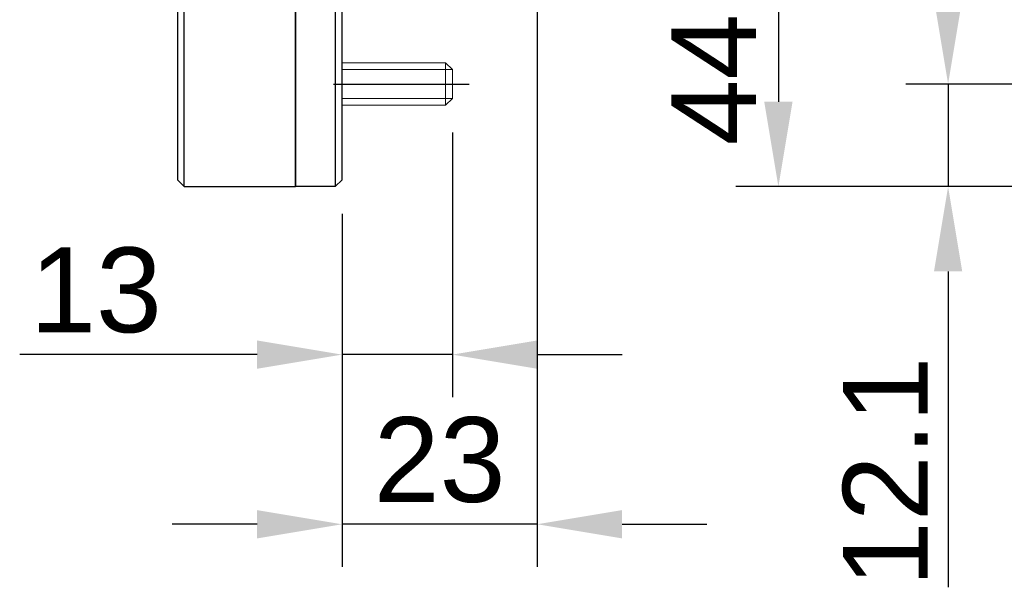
# Model space of a CAD drawing. Extents: x 0 to 283, y 0 to 196.
# Tile 3 of 30: x 116 to 174, y 70 to 104. Entities that reach past the tile are written whole.
import ezdxf

# ---------------------------------------------------------------- set-up
doc = ezdxf.new("R2010")
doc.units = 0
doc.linetypes.add('CENTER', pattern=[12, 8, -1, 2, -1])
doc.layers.get('DEFPOINTS').update_dxf_attribs({"linetype": 'CONTINUOUS'})
for name, color, linetype in [('CTR', 7, 'CENTER'), ('DIM', 7, 'CONTINUOUS'), ('VISIBLE', 255, 'CONTINUOUS')]:
    doc.layers.add(name, color=color, linetype=linetype)
doc.layers.add('OL2', color=7, linetype='CONTINUOUS', lineweight=13)
doc.styles.add('SANSSERIF', font='sanss___.ttf')
doc.dimstyles.new('ISO-25$0', dxfattribs={"dimtxt": 2.5, "dimasz": 2.5, "dimexe": 1.25, "dimexo": 1, "dimgap": 0.6, "dimtad": 1, "dimdec": 1, "dimzin": 9, "dimdsep": 46, "dimtxsty": 'SANSSERIF', "dimcen": 0.75, "dimadec": 1, "dimazin": 0, "dimtfac": 1, "dimtdec": 1, "dimtmove": 0, "dimatfit": 3, "dimfxl": 1, "dimarcsym": 0})

# ---------------------------------------------------------------- blocks, each defined once
blk = doc.blocks.new('*D10')
at = {"layer": 'DEFPOINTS', "color": 0, "transparency": 16777216}
for p in [(146.055, 114.113), (134.555, 94.213), (134.555, 73.915)]:
    blk.add_point(p, dxfattribs=at)
at = {"layer": 'DIM', "color": 0, "lineweight": -2, "transparency": 16777216}
for p, q in [((146.055, 112.113), (146.055, 71.415)), ((134.555, 92.213), (134.555, 71.415)), ((129.555, 73.915), (124.555, 73.915)), ((146.055, 73.915), (134.555, 73.915)), ((151.055, 73.915), (156.055, 73.915))]:
    blk.add_line(p, q, dxfattribs=at)
at = {"layer": 'DIM', "color": 0, "transparency": 16777216}
for points in [[(129.555, 74.749), (129.555, 73.082), (134.555, 73.915)], [(151.055, 74.749), (151.055, 73.082), (146.055, 73.915)]]:
    blk.add_solid(points, dxfattribs=at)
at = {"layer": 'DIM', "color": 0, "transparency": 16777216, "insert": (140.305, 77.694), "char_height": 5, "attachment_point": 5, "style": 'SANSSERIF'}
blk.add_mtext('23', dxfattribs=at)
blk = doc.blocks.new('*D14')
at = {"layer": 'DEFPOINTS', "color": 0, "transparency": 16777216}
for p in [(179.902, 128.363), (170.266, 99.863), (205.402, 99.863)]:
    blk.add_point(p, dxfattribs=at)
at = {"layer": 'DIM', "color": 0, "lineweight": -2, "transparency": 16777216}
for p, q in [((177.902, 128.363), (167.766, 128.363)), ((170.266, 123.363), (170.266, 104.863)), ((203.402, 99.863), (167.766, 99.863))]:
    blk.add_line(p, q, dxfattribs=at)
at = {"layer": 'DIM', "color": 0, "transparency": 16777216}
for points in [[(169.432, 123.363), (171.099, 123.363), (170.266, 128.363)], [(169.432, 104.863), (171.099, 104.863), (170.266, 99.863)]]:
    blk.add_solid(points, dxfattribs=at)
at = {"layer": 'DIM', "color": 0, "transparency": 16777216, "insert": (166.49, 109.863), "char_height": 5, "attachment_point": 5, "rotation": 90, "style": 'SANSSERIF'}
blk.add_mtext('57', dxfattribs=at)
blk = doc.blocks.new('*D18')
at = {"layer": 'DEFPOINTS', "color": 0, "transparency": 16777216}
for p in [(200.316, 116.138), (160.266, 93.813), (178.591, 93.813)]:
    blk.add_point(p, dxfattribs=at)
at = {"layer": 'DIM', "color": 0, "lineweight": -2, "transparency": 16777216}
for p, q in [((198.316, 116.138), (157.766, 116.138)), ((160.266, 111.138), (160.266, 98.813)), ((176.591, 93.813), (157.766, 93.813))]:
    blk.add_line(p, q, dxfattribs=at)
at = {"layer": 'DIM', "color": 0, "transparency": 16777216}
for points in [[(159.432, 111.138), (161.099, 111.138), (160.266, 116.138)], [(159.432, 98.813), (161.099, 98.813), (160.266, 93.813)]]:
    blk.add_solid(points, dxfattribs=at)
at = {"layer": 'DIM', "color": 0, "transparency": 16777216, "insert": (156.487, 104.976), "char_height": 5, "attachment_point": 5, "rotation": 90, "style": 'SANSSERIF'}
blk.add_mtext('44.65', dxfattribs=at)
blk = doc.blocks.new('*D19')
at = {"layer": 'DEFPOINTS', "color": 0, "transparency": 16777216}
for p in [(205.402, 99.863), (170.266, 93.813), (178.591, 93.813)]:
    blk.add_point(p, dxfattribs=at)
at = {"layer": 'DIM', "color": 0, "lineweight": -2, "transparency": 16777216}
for p, q in [((170.266, 104.863), (170.266, 109.863)), ((203.402, 99.863), (167.766, 99.863)), ((170.266, 99.863), (170.266, 93.813)), ((176.591, 93.813), (167.766, 93.813)), ((170.266, 88.813), (170.266, 70.199))]:
    blk.add_line(p, q, dxfattribs=at)
at = {"layer": 'DIM', "color": 0, "transparency": 16777216}
for points in [[(169.432, 104.863), (171.099, 104.863), (170.266, 99.863)], [(169.432, 88.813), (171.099, 88.813), (170.266, 93.813)]]:
    blk.add_solid(points, dxfattribs=at)
at = {"layer": 'DIM', "color": 0, "transparency": 16777216, "insert": (166.566, 77.006), "char_height": 5, "attachment_point": 5, "rotation": 90, "style": 'SANSSERIF'}
blk.add_mtext('12.1', dxfattribs=at)
blk = doc.blocks.new('*D21')
at = {"layer": 'DEFPOINTS', "color": 0, "transparency": 16777216}
for p in [(141.055, 99.013), (134.555, 94.213), (134.555, 83.915)]:
    blk.add_point(p, dxfattribs=at)
at = {"layer": 'DIM', "color": 0, "lineweight": -2, "transparency": 16777216}
for p, q in [((141.055, 97.013), (141.055, 81.415)), ((134.555, 92.213), (134.555, 81.415)), ((129.555, 83.915), (115.564, 83.915)), ((141.055, 83.915), (134.555, 83.915)), ((146.055, 83.915), (151.055, 83.915))]:
    blk.add_line(p, q, dxfattribs=at)
at = {"layer": 'DIM', "color": 0, "transparency": 16777216}
for points in [[(129.555, 84.749), (129.555, 83.082), (134.555, 83.915)], [(146.055, 84.749), (146.055, 83.082), (141.055, 83.915)]]:
    blk.add_solid(points, dxfattribs=at)
at = {"layer": 'DIM', "color": 0, "transparency": 16777216, "insert": (120.059, 87.694), "char_height": 5, "attachment_point": 5, "style": 'SANSSERIF'}
blk.add_mtext('13', dxfattribs=at)

msp = doc.modelspace()

# ---------------------------------------------------------------- linework, layer by layer
at = {"layer": 'CTR', "ltscale": 0.25}
msp.add_line((134.0551, 99.8631), (142.0551, 99.8631), dxfattribs=at)
at = {"layer": 'DIM'}
msp.add_line((134.5551, 99.8631), (141.0551, 99.8631), dxfattribs=at)
at = {"layer": 'OL2'}
for p, q in [((140.6551, 98.6131), (140.6551, 101.1131)), ((141.0551, 100.7131), (134.5551, 100.7131)), ((134.5551, 99.0131), (141.0551, 99.0131))]:
    msp.add_line(p, q, dxfattribs=at)
msp.add_lwpolyline([(134.5551, 98.6131), (140.6551, 98.6131), (141.0551, 99.0131), (141.0551, 100.7131), (140.6551, 101.1131), (134.5551, 101.1131)], dxfattribs=at)
at = {"layer": 'VISIBLE'}
for p, q in [((125.2551, 97.1381), (125.2551, 136.0935)), ((131.8051, 97.1381), (131.8051, 136.0935)), ((131.8051, 136.0935), (131.8051, 97.1381)), ((134.1551, 136.0935), (134.1551, 97.1381)), ((134.5551, 97.1381), (134.5551, 136.0935)), ((124.8551, 117.4331), (124.8551, 97.1381)), ((124.8551, 97.1381), (124.8551, 94.2131)), ((125.2551, 93.8131), (125.2551, 97.1381)), ((131.8051, 93.8131), (131.8051, 97.1381)), ((131.8051, 97.1381), (131.8051, 93.8131)), ((134.1551, 97.1381), (134.1551, 93.8131)), ((134.5551, 94.2131), (134.5551, 97.1381)), ((124.8551, 94.2131), (125.2551, 93.8131)), ((134.1551, 93.8131), (134.5551, 94.2131)), ((125.2551, 93.8131), (131.8051, 93.8131)), ((134.1551, 93.8131), (131.8051, 93.8131))]:
    msp.add_line(p, q, dxfattribs=at)

# ---------------------------------------------------------------- dimensions: what is measured, and where the dimension line sits
at = {"layer": 'DIM'}
dim = msp.add_linear_dim(base=(170.2658, 99.8631), p1=(179.9022, 128.3631), p2=(205.4022, 99.8631), angle=90, dimstyle='ISO-25$0', override={"dimscale": 2, "dimlfac": 2}, dxfattribs=at)
dim.commit()
dim.dimension.update_dxf_attribs({"geometry": '*D14', "text_midpoint": (170.2658, 109.8631), "dimtype": 160})
for base, p1, picture, middle in [((160.2658, 93.8131), (200.3158, 116.1381), '*D18', (156.487, 104.9756)), ((170.2658, 93.8131), (205.4022, 99.8631), '*D19', (166.5658, 77.0061))]:
    dim = msp.add_linear_dim(base=base, p1=p1, p2=(178.5908, 93.8131), angle=90, dimstyle='ISO-25$0', override={"dimscale": 2, "dimdec": 2, "dimlfac": 2}, dxfattribs=at)
    dim.commit()
    dim.dimension.update_dxf_attribs({"geometry": picture, "text_midpoint": middle})
for base, p1, picture, middle in [((134.5551, 73.9152), (146.0551, 114.1131), '*D10', (140.3051, 77.6941)), ((134.5551, 83.9152), (141.0551, 99.0131), '*D21', (120.0595, 87.6941))]:
    dim = msp.add_linear_dim(base=base, p1=p1, p2=(134.5551, 94.2131), dimstyle='ISO-25$0', override={"dimscale": 2, "dimlfac": 2}, dxfattribs=at)
    dim.commit()
    dim.dimension.update_dxf_attribs({"geometry": picture, "text_midpoint": middle})

doc.saveas('drawing.dxf')
